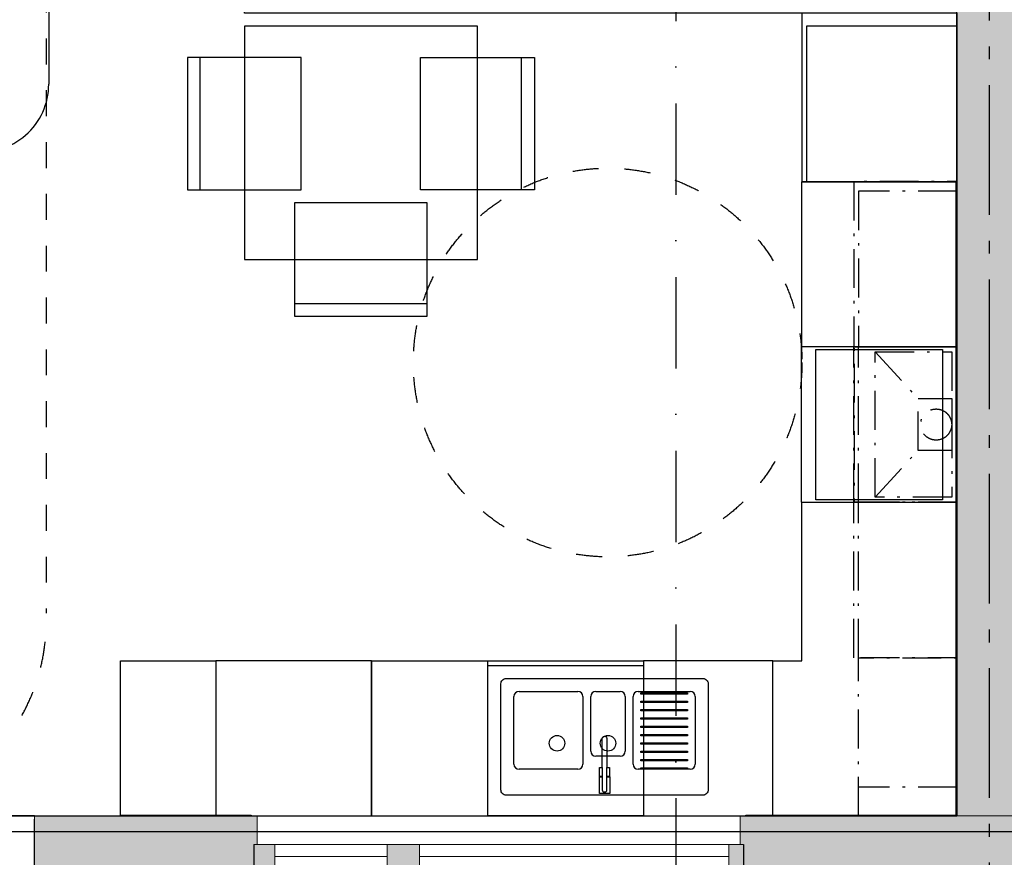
# Model space of a CAD drawing. Header units: millimetres. Extents: x 158466 to 263668, y 129175 to 189280.
# Tile 17 of 55: x 186916 to 190717, y 155174 to 158406. Entities that reach past the tile are written whole.
import ezdxf
from ezdxf.enums import TextEntityAlignment as Align

# ---------------------------------------------------------------- set-up
doc = ezdxf.new("R2010")
doc.units = ezdxf.units.MM
doc.header["$LTSCALE"] = 0.5
doc.header["$MEASUREMENT"] = 0
doc.set_wipeout_variables(frame=1)
for name, pattern in [('Akselinje', [1500, 1000, -200, 100, -200]), ('Over snittplan', [520, 300, -100, 20, -100]), ('PLINE', [0]), ('Prikk & stiplet', [1340.555525, 705.555534, -352.777767, 0, -282.222223]), ('Stipling', [400, 200, -200]), ('Wipeout_Contour', [2000, 0, -2000])]:
    doc.linetypes.add(name, pattern=pattern)
for name, color, linetype in [('23-- Yttervegger (Skravur)(Nye konstruksjoner)', 7, 'Continuous'), ('23-- Yttervegger(Nye konstruksjoner)', 7, 'Continuous'), ('24-- Innervegger (Skravur)(Nye konstruksjoner)', 7, 'Continuous'), ('24-- Innervegger(Nye konstruksjoner)', 7, 'Continuous'), ('244- Vinduer_ dører_ foldevegger(Nye konstruksjoner)', 7, 'Continuous'), ('251- Frittbærende dekker(Nye konstruksjoner)', 7, 'Continuous'), ('273- Kjøkkeninnredning (Skravur)(Nye konstruksjoner)', 7, 'Continuous'), ('273- Kjøkkeninnredning(Nye konstruksjoner)', 7, 'Continuous'), ('68-- Inventar (løst)(Nye konstruksjoner)', 7, 'Continuous'), ('822- Modullinjer(Nye konstruksjoner)', 7, 'Continuous'), ('852- Snittmarkør', 7, 'Continuous'), ('862- M___Nettoareal(Nye konstruksjoner)', 7, 'Continuous'), ('862- M___Nettoareal(Polylinje)(Nye konstruksjoner)', 7, 'Continuous'), ('862- M___Nettoareal(Tekst)(Nye konstruksjoner)', 7, 'Continuous'), ('878- Annen overflate_visuell informasjon_snusirkler(Nye konstruksjoner)', 7, 'Continuous'), ('878- Annen overflate_visuell informasjon_takheis(Nye konstruksjoner)', 7, 'Continuous')]:
    doc.layers.add(name, color=color, linetype=linetype)
for name, color, linetype, lineweight in [('234- Vinduer_ dører_ porter(Nye konstruksjoner)', 7, 'Continuous', 0), ('235- Utvendig kledning og overflate(Nye konstruksjoner)', 7, 'Continuous', 0), ('236- Innvendig kledning og overflate(Nye konstruksjoner)', 7, 'Continuous', 0)]:
    doc.layers.add(name, color=color, linetype=linetype, lineweight=lineweight)
doc.styles.add('GENERATED_STYLE_1', font='arial.ttf')
doc.styles.add('GENERATED_STYLE_3', font='arialbd.ttf')
doc.linetypes.add('Fasade_Snitt markør', pattern='A,0,[1,01 A 200 20 001 Plan 1. etasje_21.Shx,S=3.174603,R=0,X=0,Y=0],-800,0', length=800)

# ---------------------------------------------------------------- blocks, each defined once
blk = doc.blocks.new('Leilighet 3_102_1_1', base_point=(184208.9, 153807))
at = {"layer": '862- M___Nettoareal(Polylinje)(Nye konstruksjoner)', "flags": 128}
blk.add_lwpolyline([(183018.9, 155333.7), (190533.9, 155333.7), (190533.9, 162833.7), (183018.9, 162833.7)], close=True, dxfattribs=at)
at = {"layer": '862- M___Nettoareal(Tekst)(Nye konstruksjoner)', "style": 'GENERATED_STYLE_1'}
for tag, height, p in [('DUMMY_861', 300, (185146.8, 154160.6)), ('ROOM_NAME', 300, (183271, 154092)), ('DUMMY_862', 150, (183271, 153689.2))]:
    blk.add_attdef(tag, text='', height=height, dxfattribs=at).set_placement(p, align=Align.TOP_LEFT)
blk = doc.blocks.new('Stue_kjøkken_101_32_1', base_point=(183390.5, 159234.5))
at = {"layer": '862- M___Nettoareal(Polylinje)(Nye konstruksjoner)', "linetype": 'PLINE', "flags": 128}
blk.add_lwpolyline([(183018.9, 158933.7), (183018.9, 155333.7), (190533.9, 155333.7), (190533.9, 158431), (187783.5, 158431), (187783.5, 158933.7)], close=True, dxfattribs=at)
at = {"layer": '862- M___Nettoareal(Tekst)(Nye konstruksjoner)', "style": 'GENERATED_STYLE_1'}
for tag, height, p in [('DUMMY_861', 200, (186224.6, 156358.7)), ('ROOM_NAME', 200, (184639.2, 156313)), ('DUMMY_862', 150, (184639.2, 156044.4))]:
    blk.add_attdef(tag, text='', height=height, dxfattribs=at).set_placement(p, align=Align.TOP_LEFT)
blk = doc.blocks.new('Vindu to-fags[18]_1')
at = {"layer": '23-- Yttervegger (Skravur)(Nye konstruksjoner)', "linetype": 'Continuous'}
for points in [[(187819.9, 155130.7), (187900.9, 155130.7), (187900.9, 155222.7), (187819.9, 155222.7)], [(188409.9, 155222.7), (188334.9, 155222.7), (188334.9, 155130.7), (188409.9, 155130.7)], [(188409.9, 155130.7), (188459.9, 155130.7), (188459.9, 155222.7), (188409.9, 155222.7)], [(189709.9, 155222.7), (189653.9, 155222.7), (189653.9, 155130.7), (189709.9, 155130.7)]]:
    blk.add_hatch(color=256, dxfattribs=at).paths.add_polyline_path(points)
at = {"layer": '234- Vinduer_ dører_ porter(Nye konstruksjoner)', "linetype": 'PLINE'}
for p, q in [((189696.9, 155333.7), (187832.9, 155333.7)), ((187900.9, 155222.7), (187819.9, 155222.7)), ((187900.9, 155130.7), (187900.9, 155222.7)), ((188334.9, 155222.7), (187900.9, 155222.7)), ((188409.9, 155222.7), (188334.9, 155222.7)), ((188334.9, 155222.7), (188334.9, 155130.7)), ((188459.9, 155222.7), (188409.9, 155222.7)), ((188459.9, 155130.7), (188459.9, 155222.7)), ((189653.9, 155222.7), (188459.9, 155222.7)), ((189709.9, 155222.7), (189653.9, 155222.7)), ((189653.9, 155222.7), (189653.9, 155130.7)), ((188334.9, 155176.7), (187900.9, 155176.7)), ((189653.9, 155176.7), (188459.9, 155176.7)), ((187819.9, 155130.7), (187900.9, 155130.7)), ((187900.9, 155130.7), (188334.9, 155130.7)), ((188334.9, 155130.7), (188409.9, 155130.7)), ((188409.9, 155130.7), (188459.9, 155130.7)), ((188459.9, 155130.7), (189653.9, 155130.7)), ((189653.9, 155130.7), (189709.9, 155130.7)), ((189622.9, 154987.7), (187906.9, 154987.7))]:
    blk.add_line(p, q, dxfattribs=at)
at = {"layer": '235- Utvendig kledning og overflate(Nye konstruksjoner)', "linetype": 'PLINE'}
for p, q in [((187906.9, 155130.7), (187906.9, 154987.7)), ((189622.9, 155130.7), (189622.9, 154987.7)), ((187819.9, 154987.7), (187906.9, 154987.7)), ((189709.9, 154987.7), (189622.9, 154987.7))]:
    blk.add_line(p, q, dxfattribs=at)
at = {"layer": '236- Innvendig kledning og overflate(Nye konstruksjoner)', "linetype": 'PLINE'}
for p, q in [((187819.9, 155333.7), (187832.9, 155333.7)), ((187832.9, 155222.7), (187832.9, 155333.7)), ((189709.9, 155333.7), (189696.9, 155333.7)), ((189696.9, 155222.7), (189696.9, 155333.7))]:
    blk.add_line(p, q, dxfattribs=at)
at = {"layer": '244- Vinduer_ dører_ foldevegger(Nye konstruksjoner)', "linetype": 'PLINE'}
for p, q in [((187819.9, 155222.7), (187819.9, 155130.7)), ((187819.9, 155222.7), (187819.9, 155130.7)), ((189709.9, 155222.7), (189709.9, 155130.7)), ((189709.9, 155222.7), (189709.9, 155130.7))]:
    blk.add_line(p, q, dxfattribs=at)
blk = doc.blocks.new('Dør[20]_1')
at = {"layer": '23-- Yttervegger (Skravur)(Nye konstruksjoner)', "linetype": 'Continuous'}
for points in [[(185868.9, 155037.7), (185918.9, 155037.7), (185918.9, 155129.7), (185868.9, 155129.7)], [(186958.9, 155129.7), (186908.9, 155129.7), (186908.9, 155037.7), (186958.9, 155037.7)]]:
    blk.add_hatch(color=256, dxfattribs=at).paths.add_polyline_path(points)
at = {"layer": '234- Vinduer_ dører_ porter(Nye konstruksjoner)', "linetype": 'PLINE'}
blk.add_arc((185918.9, 155037.7), 990, 270, 0, dxfattribs=at)
at = {"layer": '235- Utvendig kledning og overflate(Nye konstruksjoner)', "linetype": 'PLINE'}
for p, q in [((185853.9, 155065.7), (185853.9, 155074.7)), ((185853.9, 155065.7), (185853.9, 155074.7)), ((185853.9, 155042.7), (185853.9, 155065.7)), ((185853.9, 155042.7), (185853.9, 155065.7)), ((186973.9, 155065.7), (186973.9, 155074.7)), ((186973.9, 155065.7), (186973.9, 155074.7)), ((186973.9, 155042.7), (186973.9, 155065.7)), ((186973.9, 155042.7), (186973.9, 155065.7)), ((185853.9, 155037.7), (185853.9, 155042.7)), ((185853.9, 155037.7), (185853.9, 155042.7)), ((185853.9, 155006.7), (185853.9, 155037.7)), ((186973.9, 155037.7), (186973.9, 155042.7)), ((186973.9, 155037.7), (186973.9, 155042.7)), ((186973.9, 155006.7), (186973.9, 155037.7)), ((185853.9, 154987.7), (185853.9, 155006.7)), ((186973.9, 154987.7), (186973.9, 155006.7))]:
    blk.add_line(p, q, dxfattribs=at)
at = {"layer": '236- Innvendig kledning og overflate(Nye konstruksjoner)', "linetype": 'PLINE'}
for p, q in [((185853.9, 155320.7), (185853.9, 155333.7)), ((186973.9, 155320.7), (186973.9, 155333.7))]:
    blk.add_line(p, q, dxfattribs=at)
at = {"layer": '244- Vinduer_ dører_ foldevegger(Nye konstruksjoner)', "linetype": 'PLINE'}
for p, q in [((186973.9, 155333.7), (185853.9, 155333.7)), ((185853.9, 155272.7), (185853.9, 155320.7)), ((186973.9, 155272.7), (186973.9, 155320.7)), ((185853.9, 155129.7), (185853.9, 155272.7)), ((186973.9, 155129.7), (186973.9, 155272.7)), ((185868.9, 155129.7), (185853.9, 155129.7)), ((185853.9, 155037.7), (185853.9, 155129.7)), ((185853.9, 155074.7), (185853.9, 155129.7)), ((185853.9, 155074.7), (185853.9, 155129.7)), ((185918.9, 155129.7), (185868.9, 155129.7)), ((185868.9, 155129.7), (185868.9, 155037.7)), ((185918.9, 155129.7), (186908.9, 155129.7)), ((185918.9, 155037.7), (185918.9, 155129.7)), ((186958.9, 155129.7), (186908.9, 155129.7)), ((186908.9, 155129.7), (186908.9, 155037.7)), ((186958.9, 155129.7), (186973.9, 155129.7)), ((186958.9, 155037.7), (186958.9, 155129.7)), ((186973.9, 155037.7), (186973.9, 155129.7)), ((186973.9, 155074.7), (186973.9, 155129.7)), ((186973.9, 155074.7), (186973.9, 155129.7)), ((185868.9, 155037.7), (185853.9, 155037.7)), ((185868.9, 155037.7), (185918.9, 155037.7)), ((186908.9, 155037.7), (185918.9, 155037.7)), ((185918.9, 155037.7), (185918.9, 154047.7)), ((186908.9, 155037.7), (186958.9, 155037.7)), ((186958.9, 155037.7), (186973.9, 155037.7)), ((186973.9, 154987.7), (185853.9, 154987.7))]:
    blk.add_line(p, q, dxfattribs=at)
blk = doc.blocks.new('Stol 10[110]_1', base_point=(187563.5, 157750))
at = {"layer": '68-- Inventar (løst)(Nye konstruksjoner)', "linetype": 'PLINE'}
blk.add_line((187613.5, 157750), (187613.5, 158260), dxfattribs=at)
at = {"layer": '68-- Inventar (løst)(Nye konstruksjoner)', "linetype": 'PLINE', "flags": 128}
blk.add_lwpolyline([(188003.5, 157750), (188003.5, 158260), (187563.5, 158260), (187563.5, 157750)], close=True, dxfattribs=at)
blk = doc.blocks.new('Stol 10[111]_1', base_point=(188903.5, 157750))
at = {"layer": '68-- Inventar (løst)(Nye konstruksjoner)', "linetype": 'PLINE'}
blk.add_line((188853.5, 157750), (188853.5, 158260), dxfattribs=at)
at = {"layer": '68-- Inventar (løst)(Nye konstruksjoner)', "linetype": 'PLINE', "flags": 128}
blk.add_lwpolyline([(188463.5, 157750), (188463.5, 158260), (188903.5, 158260), (188903.5, 157750)], close=True, dxfattribs=at)
blk = doc.blocks.new('Stol 10[152]_1', base_point=(187978.5, 157261))
at = {"layer": '68-- Inventar (løst)(Nye konstruksjoner)', "linetype": 'PLINE'}
blk.add_line((187978.5, 157311), (188488.5, 157311), dxfattribs=at)
at = {"layer": '68-- Inventar (løst)(Nye konstruksjoner)', "linetype": 'PLINE', "flags": 128}
blk.add_lwpolyline([(187978.5, 157701), (188488.5, 157701), (188488.5, 157261), (187978.5, 157261)], close=True, dxfattribs=at)
blk = doc.blocks.new('Høyskap[153]_1', base_point=(190533.9, 158431))
at = {"linetype": 'Wipeout_Contour', "ltscale": 989439.559078}
blk.add_wipeout([(189935.9, 158431), (189935.9, 157781), (190533.9, 157781), (190533.9, 158431)], dxfattribs=at).dxf.layer = '273- Kjøkkeninnredning (Skravur)(Nye konstruksjoner)'
at = {"layer": '273- Kjøkkeninnredning(Nye konstruksjoner)', "linetype": 'PLINE'}
for p, q in [((189953.9, 158381), (189953.9, 157781)), ((190533.9, 158381), (189953.9, 158381))]:
    blk.add_line(p, q, dxfattribs=at)
at = {"layer": '273- Kjøkkeninnredning(Nye konstruksjoner)', "linetype": 'PLINE', "flags": 128}
blk.add_lwpolyline([(189935.9, 158431), (189935.9, 157781), (190533.9, 157781), (190533.9, 158431)], close=True, dxfattribs=at)
blk = doc.blocks.new('Koketopp + integrert stekeovn[154]_1', base_point=(189933.9, 156543.7))
at = {"layer": '273- Kjøkkeninnredning(Nye konstruksjoner)', "linetype": 'PLINE'}
for p, q in [((189933.9, 156543.7), (189933.9, 157143.7)), ((190533.9, 156543.7), (190533.9, 157143.7))]:
    blk.add_line(p, q, dxfattribs=at)
at = {"layer": '273- Kjøkkeninnredning(Nye konstruksjoner)', "linetype": 'PLINE', "flags": 128}
blk.add_lwpolyline([(189988.9, 156553.7), (189988.9, 157133.7), (190478.9, 157133.7), (190478.9, 156553.7)], close=True, dxfattribs=at)
blk = doc.blocks.new('Underskap[155]_1', base_point=(190533.9, 157143.7))
at = {"linetype": 'Wipeout_Contour', "ltscale": 987795.4139}
blk.add_wipeout([(189935.9, 157143.7), (190533.9, 157143.7), (190533.9, 157780.7), (189935.9, 157780.7)], dxfattribs=at).dxf.layer = '273- Kjøkkeninnredning (Skravur)(Nye konstruksjoner)'
at = {"layer": '273- Kjøkkeninnredning(Nye konstruksjoner)', "linetype": 'PLINE'}
for p, q in [((189935.9, 157143.7), (189935.9, 157780.7)), ((189935.9, 157780.7), (190533.9, 157780.7)), ((189935.9, 157143.7), (189935.9, 157780.7)), ((190533.9, 157780.7), (190533.9, 157143.7)), ((190533.9, 157780.7), (190533.9, 157143.7)), ((190533.9, 157143.7), (189935.9, 157143.7))]:
    blk.add_line(p, q, dxfattribs=at)
blk = doc.blocks.new('Oppvaskmaskin integrert[156]_1', base_point=(188273.9, 155931.7))
at = {"layer": '273- Kjøkkeninnredning(Nye konstruksjoner)', "linetype": 'PLINE'}
for p, q in [((188273.9, 155931.7), (188723.9, 155931.7)), ((188273.9, 155931.7), (188273.9, 155333.7)), ((188723.9, 155931.7), (188723.9, 155333.7)), ((188273.9, 155333.7), (188723.9, 155333.7))]:
    blk.add_line(p, q, dxfattribs=at)
blk = doc.blocks.new('Underskap hjørne L[157]_1', base_point=(190533.9, 155333.7))
at = {"linetype": 'Wipeout_Contour', "ltscale": 1475238.296213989}
blk.add_wipeout([(189823.9, 155333.7), (190533.9, 155333.7), (190533.9, 156543.7), (189935.9, 156543.7), (189935.9, 155931.7), (189823.9, 155931.7)], dxfattribs=at).dxf.layer = '273- Kjøkkeninnredning (Skravur)(Nye konstruksjoner)'
at = {"layer": '273- Kjøkkeninnredning(Nye konstruksjoner)', "linetype": 'PLINE'}
for p, q in [((189935.9, 155931.7), (189935.9, 156543.7)), ((189935.9, 156543.7), (190533.9, 156543.7)), ((189935.9, 155931.7), (189935.9, 156543.7)), ((190533.9, 156543.7), (190533.9, 155333.7)), ((190533.9, 156543.7), (190533.9, 155333.7)), ((189823.9, 155333.7), (189823.9, 155931.7)), ((189823.9, 155931.7), (189935.9, 155931.7)), ((189823.9, 155931.7), (189935.9, 155931.7)), ((190533.9, 155333.7), (189823.9, 155333.7)), ((190533.9, 155333.7), (189823.9, 155333.7))]:
    blk.add_line(p, q, dxfattribs=at)
blk = doc.blocks.new('Underskap[158]_1', base_point=(189823.9, 155333.7))
at = {"linetype": 'Wipeout_Contour', "ltscale": 981100.261704}
blk.add_wipeout([(189823.9, 155931.7), (189323.9, 155931.7), (189323.9, 155333.7), (189823.9, 155333.7)], dxfattribs=at).dxf.layer = '273- Kjøkkeninnredning (Skravur)(Nye konstruksjoner)'
at = {"layer": '273- Kjøkkeninnredning(Nye konstruksjoner)', "linetype": 'PLINE'}
for p, q in [((189823.9, 155931.7), (189323.9, 155931.7)), ((189323.9, 155931.7), (189323.9, 155333.7)), ((189823.9, 155931.7), (189323.9, 155931.7)), ((189823.9, 155333.7), (189823.9, 155931.7)), ((189323.9, 155333.7), (189823.9, 155333.7)), ((189323.9, 155333.7), (189823.9, 155333.7))]:
    blk.add_line(p, q, dxfattribs=at)
blk = doc.blocks.new('Underskap[159]_1', base_point=(188273.9, 155333.7))
at = {"linetype": 'Wipeout_Contour', "ltscale": 976162.21912}
blk.add_wipeout([(188273.9, 155931.7), (187673.9, 155931.7), (187673.9, 155333.7), (188273.9, 155333.7)], dxfattribs=at).dxf.layer = '273- Kjøkkeninnredning (Skravur)(Nye konstruksjoner)'
at = {"layer": '273- Kjøkkeninnredning(Nye konstruksjoner)', "linetype": 'PLINE'}
for p, q in [((188273.9, 155931.7), (187673.9, 155931.7)), ((187673.9, 155931.7), (187673.9, 155333.7)), ((188273.9, 155931.7), (187673.9, 155931.7)), ((188273.9, 155333.7), (188273.9, 155931.7)), ((187673.9, 155333.7), (188273.9, 155333.7)), ((187673.9, 155333.7), (188273.9, 155333.7))]:
    blk.add_line(p, q, dxfattribs=at)
blk = doc.blocks.new('Ventilator innebygget[160]_1', base_point=(190138.6, 156543.7))
at = {"layer": '273- Kjøkkeninnredning(Nye konstruksjoner)', "linetype": 'Over snittplan'}
for p, q in [((190218.6, 156563.7), (190218.6, 157123.7)), ((190218.6, 157123.7), (190513.9, 157123.7)), ((190218.6, 157123.7), (190383.9, 156943.7)), ((190513.9, 157123.7), (190513.9, 156563.7)), ((190383.9, 156743.7), (190383.9, 156943.7)), ((190383.9, 156943.7), (190513.9, 156943.7)), ((190513.9, 156943.7), (190513.9, 156743.7)), ((190218.6, 156563.7), (190383.9, 156743.7)), ((190513.9, 156743.7), (190383.9, 156743.7)), ((190513.9, 156563.7), (190218.6, 156563.7))]:
    blk.add_line(p, q, dxfattribs=at)
at = {"layer": '273- Kjøkkeninnredning(Nye konstruksjoner)', "linetype": 'Over snittplan', "flags": 128}
blk.add_lwpolyline([(190533.9, 156543.7), (190138.6, 156543.7), (190138.6, 157143.7), (190533.9, 157143.7)], close=True, dxfattribs=at)
at = {"layer": '273- Kjøkkeninnredning(Nye konstruksjoner)', "linetype": 'Over snittplan'}
blk.add_circle((190453.9, 156843.7), 60, dxfattribs=at)
blk = doc.blocks.new('Underskap[161]_1', base_point=(187305.9, 155333.7))
at = {"linetype": 'Wipeout_Contour', "ltscale": 974671.59662}
blk.add_wipeout([(187305.9, 155931.7), (187305.9, 155333.7), (187673.9, 155333.7), (187673.9, 155931.7)], dxfattribs=at).dxf.layer = '273- Kjøkkeninnredning (Skravur)(Nye konstruksjoner)'
at = {"layer": '273- Kjøkkeninnredning(Nye konstruksjoner)', "linetype": 'PLINE'}
for p, q in [((187305.9, 155931.7), (187673.9, 155931.7)), ((187305.9, 155333.7), (187305.9, 155931.7)), ((187305.9, 155931.7), (187673.9, 155931.7)), ((187673.9, 155931.7), (187673.9, 155333.7)), ((187673.9, 155333.7), (187305.9, 155333.7)), ((187673.9, 155333.7), (187305.9, 155333.7))]:
    blk.add_line(p, q, dxfattribs=at)
blk = doc.blocks.new('Bord rektangulært 01[222]_1', base_point=(187783.5, 158381))
at = {"layer": '68-- Inventar (løst)(Nye konstruksjoner)', "linetype": 'PLINE', "flags": 128}
blk.add_lwpolyline([(187783.5, 158381), (187783.5, 157481), (188683.5, 157481), (188683.5, 158381)], close=True, dxfattribs=at)
blk = doc.blocks.new('Underskap[233]_1', base_point=(188723.9, 155333.7))
at = {"linetype": 'Wipeout_Contour', "ltscale": 979400.959838}
blk.add_wipeout([(188723.9, 155931.7), (188723.9, 155333.7), (189323.9, 155333.7), (189323.9, 155931.7)], dxfattribs=at).dxf.layer = '273- Kjøkkeninnredning (Skravur)(Nye konstruksjoner)'
at = {"layer": '273- Kjøkkeninnredning(Nye konstruksjoner)', "linetype": 'PLINE'}
for p, q in [((188723.9, 155931.7), (189323.9, 155931.7)), ((188723.9, 155333.7), (188723.9, 155931.7)), ((188723.9, 155931.7), (189323.9, 155931.7)), ((188723.9, 155913.7), (189323.9, 155913.7)), ((189323.9, 155333.7), (188723.9, 155333.7)), ((189323.9, 155333.7), (188723.9, 155333.7))]:
    blk.add_line(p, q, dxfattribs=at)
at = {"linetype": 'Wipeout_Contour', "ltscale": 4899397.407133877}
blk.add_wipeout([(188793.9, 155863.7), (188793.9, 155863.7), (188779.7, 155857.8), (188773.9, 155843.7), (188773.9, 155843.7), (188773.9, 155433.7), (188773.9, 155433.7), (188779.7, 155419.5), (188793.9, 155413.7), (188793.9, 155413.7), (189553.9, 155413.7), (189553.9, 155413.7), (189568, 155419.5), (189573.9, 155433.7), (189573.9, 155433.7), (189573.9, 155843.7), (189573.9, 155843.7), (189568, 155857.8), (189553.9, 155863.7), (189553.9, 155863.7)], dxfattribs=at).dxf.layer = '273- Kjøkkeninnredning (Skravur)(Nye konstruksjoner)'
at = {"layer": '273- Kjøkkeninnredning(Nye konstruksjoner)', "linetype": 'PLINE'}
for p, q in [((189323.9, 155931.7), (189323.9, 155333.7)), ((188823.9, 155533.7), (188823.9, 155793.7)), ((188843.9, 155813.7), (189070.5, 155813.7)), ((189090.5, 155793.7), (189090.5, 155533.7)), ((189120.5, 155583.7), (189120.5, 155793.7)), ((189140.5, 155813.7), (189233.9, 155813.7)), ((189253.9, 155793.7), (189253.9, 155583.7)), ((189283.9, 155533.7), (189283.9, 155793.7)), ((189303.9, 155813.7), (189503.9, 155813.7)), ((189313.9, 155808.7), (189493.9, 155808.7)), ((189313.9, 155803.7), (189313.9, 155808.7)), ((189493.9, 155803.7), (189313.9, 155803.7)), ((189493.9, 155808.7), (189493.9, 155803.7)), ((189523.9, 155793.7), (189523.9, 155533.7)), ((189313.9, 155776.4), (189493.9, 155776.4)), ((189313.9, 155771.4), (189313.9, 155776.4)), ((189493.9, 155771.4), (189313.9, 155771.4)), ((189493.9, 155776.4), (189493.9, 155771.4)), ((189313.9, 155744.2), (189493.9, 155744.2)), ((189313.9, 155739.2), (189313.9, 155744.2)), ((189493.9, 155739.2), (189313.9, 155739.2)), ((189313.9, 155712), (189493.9, 155712)), ((189313.9, 155707), (189313.9, 155712)), ((189493.9, 155744.2), (189493.9, 155739.2)), ((189493.9, 155712), (189493.9, 155707)), ((189493.9, 155707), (189313.9, 155707)), ((189313.9, 155679.8), (189493.9, 155679.8)), ((189313.9, 155674.8), (189313.9, 155679.8)), ((189493.9, 155674.8), (189313.9, 155674.8)), ((189493.9, 155679.8), (189493.9, 155674.8)), ((189313.9, 155647.6), (189493.9, 155647.6)), ((189313.9, 155642.6), (189313.9, 155647.6)), ((189493.9, 155642.6), (189313.9, 155642.6)), ((189493.9, 155647.6), (189493.9, 155642.6)), ((189313.9, 155615.3), (189493.9, 155615.3)), ((189313.9, 155610.3), (189313.9, 155615.3)), ((189493.9, 155610.3), (189313.9, 155610.3)), ((189493.9, 155615.3), (189493.9, 155610.3)), ((189233.9, 155563.7), (189140.5, 155563.7)), ((189313.9, 155583.1), (189493.9, 155583.1)), ((189313.9, 155578.1), (189313.9, 155583.1)), ((189493.9, 155578.1), (189313.9, 155578.1)), ((189493.9, 155583.1), (189493.9, 155578.1)), ((189313.9, 155550.9), (189493.9, 155550.9)), ((189313.9, 155545.9), (189313.9, 155550.9)), ((189493.9, 155545.9), (189313.9, 155545.9)), ((189493.9, 155550.9), (189493.9, 155545.9)), ((189070.5, 155513.7), (188843.9, 155513.7)), ((189503.9, 155513.7), (189303.9, 155513.7)), ((189313.9, 155518.7), (189493.9, 155518.7)), ((189313.9, 155513.7), (189313.9, 155518.7)), ((189493.9, 155513.7), (189313.9, 155513.7)), ((189493.9, 155518.7), (189493.9, 155513.7))]:
    blk.add_line(p, q, dxfattribs=at)
at = {"layer": '273- Kjøkkeninnredning(Nye konstruksjoner)', "linetype": 'PLINE', "flags": 128}
for points in [[(188793.9, 155863.7), (189553.9, 155863.7, -0.414214), (189573.9, 155843.7), (189573.9, 155433.7, -0.414214), (189553.9, 155413.7), (188793.9, 155413.7, -0.414214), (188773.9, 155433.7), (188773.9, 155843.7, -0.414214)], [(189164.9, 155631.6, -1), (189182.9, 155631.5), (189182.9, 155433.7, -1), (189164.9, 155433.7)]]:
    blk.add_lwpolyline(points, format="xyb", close=True, dxfattribs=at)
at = {"layer": '273- Kjøkkeninnredning(Nye konstruksjoner)', "linetype": 'PLINE'}
for centre in [(188990.5, 155613.7), (189187.2, 155613.7)]:
    blk.add_circle(centre, 30, dxfattribs=at)
for centre, start, end in [((188843.9, 155793.7), 90, 180), ((189070.5, 155793.7), 0, 90), ((189140.5, 155793.7), 90, 180), ((189233.9, 155793.7), 0, 90), ((189303.9, 155793.7), 90, 180), ((189503.9, 155793.7), 0, 90), ((189140.5, 155583.7), 180, 270), ((189233.9, 155583.7), 270, 0), ((188843.9, 155533.7), 180, 270), ((189070.5, 155533.7), 270, 0), ((189303.9, 155533.7), 180, 270), ((189503.9, 155533.7), 270, 0)]:
    blk.add_arc(centre, 20, start, end, dxfattribs=at)
at = {"linetype": 'Wipeout_Contour', "ltscale": 3183010.540714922}
blk.add_wipeout([(189153.9, 155484.7), (189153.9, 155419.7), (189193.8, 155419.7), (189193.8, 155484.7), (189182.9, 155484.7), (189182.9, 155433.7), (189182.9, 155433.7), (189180.2, 155427.3), (189173.9, 155424.7), (189167.5, 155427.3), (189164.9, 155433.7), (189164.9, 155433.7), (189164.9, 155484.7)], dxfattribs=at).dxf.layer = '273- Kjøkkeninnredning (Skravur)(Nye konstruksjoner)'
at = {"layer": '273- Kjøkkeninnredning(Nye konstruksjoner)', "linetype": 'PLINE', "flags": 128}
blk.add_lwpolyline([(189153.9, 155484.7), (189164.9, 155484.7), (189164.9, 155433.7, 1), (189182.9, 155433.7), (189182.9, 155484.7), (189193.8, 155484.7), (189193.8, 155419.7), (189153.9, 155419.7)], format="xyb", close=True, dxfattribs=at)
at = {"linetype": 'Wipeout_Contour', "ltscale": 979490.153557}
blk.add_wipeout([(189154.2, 155520.7), (189154.2, 155485.7), (189164.9, 155485.7), (189164.9, 155520.7)], dxfattribs=at).dxf.layer = '273- Kjøkkeninnredning (Skravur)(Nye konstruksjoner)'
at = {"layer": '273- Kjøkkeninnredning(Nye konstruksjoner)', "linetype": 'PLINE', "flags": 128}
blk.add_lwpolyline([(189154.2, 155520.7), (189164.9, 155520.7), (189164.9, 155485.7), (189154.2, 155485.7)], close=True, dxfattribs=at)
at = {"linetype": 'Wipeout_Contour', "ltscale": 979578.825273}
blk.add_wipeout([(189193.6, 155520.7), (189182.9, 155520.7), (189182.9, 155485.7), (189193.6, 155485.7)], dxfattribs=at).dxf.layer = '273- Kjøkkeninnredning (Skravur)(Nye konstruksjoner)'
at = {"layer": '273- Kjøkkeninnredning(Nye konstruksjoner)', "linetype": 'PLINE', "flags": 128}
blk.add_lwpolyline([(189193.6, 155520.7), (189193.6, 155485.7), (189182.9, 155485.7), (189182.9, 155520.7)], close=True, dxfattribs=at)
blk = doc.blocks.new('Overskap[243]_1', base_point=(190533.9, 157781))
at = {"layer": '273- Kjøkkeninnredning(Nye konstruksjoner)', "linetype": 'Over snittplan'}
for p, q in [((190153.9, 157744), (190153.9, 157144)), ((190533.9, 157744), (190153.9, 157744))]:
    blk.add_line(p, q, dxfattribs=at)
at = {"layer": '273- Kjøkkeninnredning(Nye konstruksjoner)', "linetype": 'Over snittplan', "flags": 128}
blk.add_lwpolyline([(190135.9, 157781), (190135.9, 157144), (190533.9, 157144), (190533.9, 157781)], close=True, dxfattribs=at)
blk = doc.blocks.new('Overskap[244]_1', base_point=(190533.9, 155943.7))
at = {"layer": '273- Kjøkkeninnredning(Nye konstruksjoner)', "linetype": 'Over snittplan'}
blk.add_line((190153.9, 155943.7), (190153.9, 156543.7), dxfattribs=at)
at = {"layer": '273- Kjøkkeninnredning(Nye konstruksjoner)', "linetype": 'Over snittplan', "flags": 128}
blk.add_lwpolyline([(190135.9, 155943.7), (190135.9, 156543.7), (190533.9, 156543.7), (190533.9, 155943.7)], close=True, dxfattribs=at)
blk = doc.blocks.new('Overskap[245]_1', base_point=(190533.9, 156543.7))
at = {"layer": '273- Kjøkkeninnredning(Nye konstruksjoner)', "linetype": 'Over snittplan'}
blk.add_line((190153.9, 156543.7), (190153.9, 157143.7), dxfattribs=at)
at = {"layer": '273- Kjøkkeninnredning(Nye konstruksjoner)', "linetype": 'Over snittplan', "flags": 128}
blk.add_lwpolyline([(190135.9, 156543.7), (190135.9, 157143.7), (190533.9, 157143.7), (190533.9, 156543.7)], close=True, dxfattribs=at)
blk = doc.blocks.new('Overskap[246]_1', base_point=(190533.9, 155333.7))
at = {"layer": '273- Kjøkkeninnredning(Nye konstruksjoner)', "linetype": 'Over snittplan'}
blk.add_line((190533.9, 155443.7), (190153.9, 155443.7), dxfattribs=at)
at = {"layer": '273- Kjøkkeninnredning(Nye konstruksjoner)', "linetype": 'Over snittplan', "flags": 128}
blk.add_lwpolyline([(190153.9, 155333.7), (190153.9, 155943.7), (190533.9, 155943.7), (190533.9, 155333.7)], close=True, dxfattribs=at)
blk = doc.blocks.new('Standard grid marker[253]_1', base_point=(190658.9, 163603.2))
at = {"layer": '822- Modullinjer(Nye konstruksjoner)', "linetype": 'Akselinje'}
blk.add_line((190658.9, 163403.2), (190658.9, 150687.7), dxfattribs=at)
at = {"layer": '822- Modullinjer(Nye konstruksjoner)', "style": 'GENERATED_STYLE_3'}
blk.add_attdef('AC_MarkerText_1', text='', height=350, rotation=360, dxfattribs=at).set_placement((190658.9, 150162.7), align=Align.TOP_CENTER)
blk = doc.blocks.new('Standard grid marker[255]_1', base_point=(171952.9, 155273.7))
at = {"layer": '822- Modullinjer(Nye konstruksjoner)', "linetype": 'Akselinje'}
blk.add_line((172152.9, 155273.7), (202944.9, 155273.7), dxfattribs=at)
at = {"layer": '822- Modullinjer(Nye konstruksjoner)', "style": 'GENERATED_STYLE_3'}
for tag, p in [('AC_MarkerText_1_0', (171452.9, 155448.7)), ('AC_MarkerText_1_1', (203644.9, 155448.7))]:
    blk.add_attdef(tag, text='', height=350, dxfattribs=at).set_placement(p, align=Align.TOP_CENTER)

msp = doc.modelspace()

# ---------------------------------------------------------------- hatches: boundary and pattern name
at = {"layer": '23-- Yttervegger (Skravur)(Nye konstruksjoner)', "linetype": 'Continuous'}
for points in [[(186973.9, 155333.7), (186973.9, 155320.7), (187819.9, 155320.7), (187819.9, 155333.7)], [(187832.9, 155333.7), (187819.9, 155333.7), (187819.9, 155320.7), (187819.9, 155222.7), (187832.9, 155222.7)], [(189709.9, 155333.7), (189696.9, 155333.7), (189696.9, 155222.7), (189709.9, 155222.7), (189709.9, 155320.7)], [(189709.9, 155333.7), (189709.9, 155320.7), (190658.9, 155320.7), (190658.9, 155333.7)], [(191607.8, 155333.7), (190658.9, 155333.7), (190658.9, 155320.7), (191607.8, 155320.7)], [(186973.9, 155272.7), (187819.9, 155272.7), (187819.9, 155320.7), (186973.9, 155320.7)], [(190658.9, 155320.7), (189709.9, 155320.7), (189709.9, 155272.7), (190658.9, 155272.7)], [(190658.9, 155320.7), (190658.9, 155272.7), (191607.8, 155272.7), (191607.8, 155320.7)], [(186973.9, 155074.7), (187819.9, 155074.7), (187819.9, 155130.7), (187819.9, 155222.7), (187819.9, 155272.7), (186973.9, 155272.7)], [(190658.9, 155272.7), (189709.9, 155272.7), (189709.9, 155222.7), (189709.9, 155130.7), (189709.9, 155074.7), (190658.9, 155074.7)], [(190658.9, 155074.7), (191607.8, 155074.7), (191607.8, 155124.7), (191607.8, 155216.7), (191607.8, 155272.7), (190658.9, 155272.7)]]:
    msp.add_hatch(color=256, dxfattribs=at).paths.add_polyline_path(points)
at = {"layer": '24-- Innervegger (Skravur)(Nye konstruksjoner)', "linetype": 'Continuous'}
msp.add_hatch(color=256, dxfattribs=at).paths.add_polyline_path([(190783.9, 155333.7), (190783.9, 162833.7), (190533.9, 162833.7), (190533.9, 155333.7)])
msp.add_hatch(color=256, dxfattribs=at).paths.add_polyline_path([(190783.9, 155333.7), (190783.9, 162833.7), (190533.9, 162833.7), (190533.9, 155333.7)])

# ---------------------------------------------------------------- linework, layer by layer
at = {"layer": '23-- Yttervegger(Nye konstruksjoner)', "linetype": 'PLINE'}
for p, q in [((186973.9, 155272.7), (186973.9, 155320.7)), ((186973.9, 155129.7), (186973.9, 155272.7)), ((187819.9, 155222.7), (187819.9, 155130.7)), ((189709.9, 155222.7), (189709.9, 155130.7))]:
    msp.add_line(p, q, dxfattribs=at)
at = {"layer": '236- Innvendig kledning og overflate(Nye konstruksjoner)', "linetype": 'PLINE'}
for p, q in [((186973.9, 155320.7), (186973.9, 155333.7)), ((187819.9, 155333.7), (187832.9, 155333.7)), ((187832.9, 155222.7), (187832.9, 155333.7)), ((189696.9, 155222.7), (189696.9, 155333.7)), ((189709.9, 155333.7), (189696.9, 155333.7))]:
    msp.add_line(p, q, dxfattribs=at)
at = {"layer": '236- Innvendig kledning og overflate(Nye konstruksjoner)', "linetype": 'PLINE', "flags": 128}
for points in [[(187819.9, 155333.7), (186973.9, 155333.7)], [(190658.9, 155333.7), (189709.9, 155333.7)], [(191607.8, 155333.7), (190658.9, 155333.7)]]:
    msp.add_lwpolyline(points, dxfattribs=at)
at = {"layer": '24-- Innervegger(Nye konstruksjoner)', "linetype": 'PLINE', "flags": 128}
msp.add_lwpolyline([(190533.9, 158431), (190533.9, 155333.7)], dxfattribs=at)
msp.add_lwpolyline([(190533.9, 158431), (190533.9, 155333.7)], dxfattribs=at)
at = {"layer": '251- Frittbærende dekker(Nye konstruksjoner)', "linetype": 'PLINE', "flags": 128}
msp.add_lwpolyline([(182958.9, 155273.7), (198358.9, 155273.7), (198358.9, 162893.7), (182958.9, 162893.7)], close=True, dxfattribs=at)
at = {"layer": '878- Annen overflate_visuell informasjon_snusirkler(Nye konstruksjoner)', "linetype": 'Stipling'}
msp.add_lwpolyline([(187018.9, 158933.7), (187018.9, 156115.8)], dxfattribs=at)
msp.add_arc((186268.1, 156084.4), 750.8, 270, 0.3781, dxfattribs=at)
at = {"layer": '878- Annen overflate_visuell informasjon_takheis(Nye konstruksjoner)', "linetype": 'Fasade_Snitt markør'}
msp.add_line((187028.5, 159773.1), (187028.5, 158157), dxfattribs=at)
msp.add_arc((186767.5, 158157), 261, 262.2386, 0, dxfattribs=at)

# ---------------------------------------------------------------- block references
at = {"layer": '244- Vinduer_ dører_ foldevegger(Nye konstruksjoner)', "linetype": 'PLINE'}
for name in ['Dør[20]_1', 'Vindu to-fags[18]_1']:
    msp.add_blockref(name, (0, 0), dxfattribs=at)
at = {"layer": '273- Kjøkkeninnredning(Nye konstruksjoner)', "linetype": 'PLINE'}
for name, p in [('Koketopp + integrert stekeovn[154]_1', (189933.9, 156543.7)), ('Oppvaskmaskin integrert[156]_1', (188273.9, 155931.7))]:
    msp.add_blockref(name, p, dxfattribs=at)
at = {"layer": '68-- Inventar (løst)(Nye konstruksjoner)', "linetype": 'PLINE'}
for name, p in [('Bord rektangulært 01[222]_1', (187783.5, 158381)), ('Stol 10[110]_1', (187563.5, 157750)), ('Stol 10[111]_1', (188903.5, 157750)), ('Stol 10[152]_1', (187978.5, 157261))]:
    msp.add_blockref(name, p, dxfattribs=at)
at = {"layer": '862- M___Nettoareal(Nye konstruksjoner)', "linetype": 'Continuous'}
for name, p in [('Leilighet 3_102_1_1', (184208.9, 153807)), ('Stue_kjøkken_101_32_1', (183390.5, 159234.5))]:
    msp.add_blockref(name, p, dxfattribs=at)

# ---------------------------------------------------------------- next in the draw order: block references
at = {"layer": '273- Kjøkkeninnredning(Nye konstruksjoner)', "linetype": 'PLINE'}
for name, p in [('Høyskap[153]_1', (190533.9, 158431)), ('Underskap hjørne L[157]_1', (190533.9, 155333.7)), ('Underskap[159]_1', (188273.9, 155333.7))]:
    msp.add_blockref(name, p, dxfattribs=at)

# ---------------------------------------------------------------- next in the draw order: block references
for name, p in [('Underskap[155]_1', (190533.9, 157143.7)), ('Underskap[161]_1', (187305.9, 155333.7)), ('Underskap[158]_1', (189823.9, 155333.7))]:
    msp.add_blockref(name, p, dxfattribs=at)
at = {"layer": '273- Kjøkkeninnredning(Nye konstruksjoner)', "linetype": 'Over snittplan'}
for name, p in [('Overskap[244]_1', (190533.9, 155943.7)), ('Overskap[246]_1', (190533.9, 155333.7))]:
    msp.add_blockref(name, p, dxfattribs=at)

# ---------------------------------------------------------------- next in the draw order: linework, layer by layer
at = {"layer": '273- Kjøkkeninnredning(Nye konstruksjoner)', "linetype": 'PLINE', "flags": 128}
for points in [[(190533.9, 157781), (190533.9, 155333.7), (190530.9, 155333.7)], [(190530.9, 155336.7), (190530.9, 157781)], [(190530.9, 157781), (190533.9, 157781)], [(189719.9, 155336.7), (190530.9, 155336.7)], [(190530.9, 155333.7), (189719.9, 155333.7), (189719.9, 155336.7)]]:
    msp.add_lwpolyline(points, dxfattribs=at)
msp.add_lwpolyline([(187305.9, 155336.7), (187809.9, 155336.7), (187809.9, 155333.7), (187305.9, 155333.7)], close=True, dxfattribs=at)
at = {"layer": '878- Annen overflate_visuell informasjon_snusirkler(Nye konstruksjoner)', "linetype": 'Stipling'}
msp.add_circle((189185.9, 157083), 750, dxfattribs=at)

# ---------------------------------------------------------------- next in the draw order: block references
at = {"layer": '273- Kjøkkeninnredning(Nye konstruksjoner)', "linetype": 'Over snittplan'}
for name, p in [('Overskap[243]_1', (190533.9, 157781)), ('Overskap[245]_1', (190533.9, 156543.7)), ('Ventilator innebygget[160]_1', (190138.6, 156543.7))]:
    msp.add_blockref(name, p, dxfattribs=at)
at = {"layer": '273- Kjøkkeninnredning(Nye konstruksjoner)', "linetype": 'PLINE'}
msp.add_blockref('Underskap[233]_1', (188723.9, 155333.7), dxfattribs=at)
at = {"layer": '822- Modullinjer(Nye konstruksjoner)', "linetype": 'PLINE'}
msp.add_blockref('Standard grid marker[253]_1', (190658.9, 163603.2), dxfattribs=at)

# ---------------------------------------------------------------- next in the draw order: linework, layer by layer
at = {"layer": '852- Snittmarkør', "linetype": 'Prikk & stiplet'}
msp.add_line((189448.9, 187579.6), (189448.9, 151137.7), dxfattribs=at)

# ---------------------------------------------------------------- next in the draw order: block references
at = {"layer": '822- Modullinjer(Nye konstruksjoner)', "linetype": 'PLINE'}
msp.add_blockref('Standard grid marker[255]_1', (171952.9, 155273.7), dxfattribs=at)

doc.saveas('drawing.dxf')
